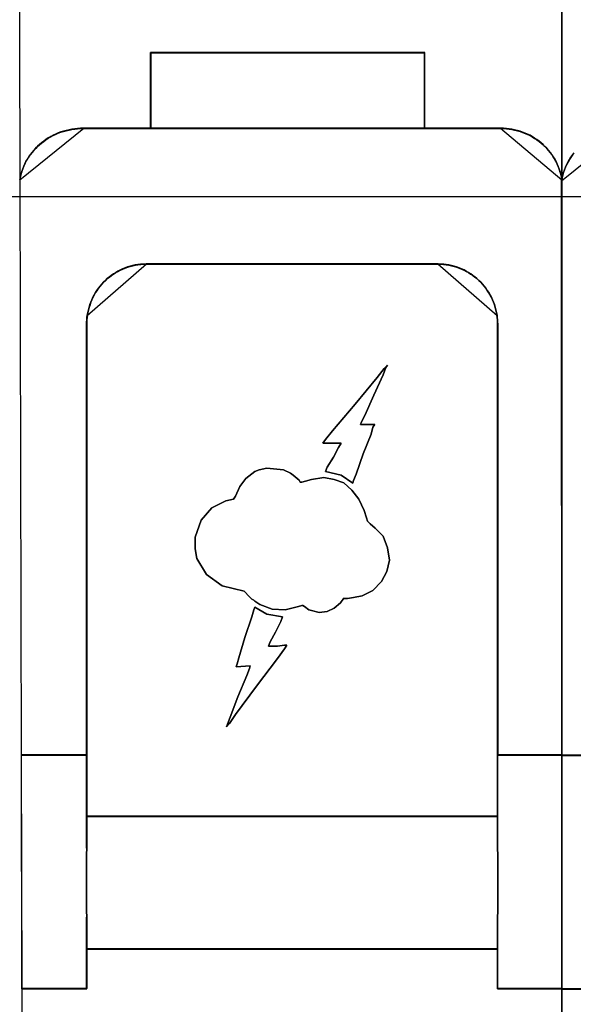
# Model space of a CAD drawing. Header units: millimetres. Extents: x 203 to 3426, y 719 to 2381.
# Tile 171 of 185: x 3380.36 to 3382.26, y 2291.27 to 2294.64. Entities that reach past the tile are written whole.
import ezdxf

# ---------------------------------------------------------------- set-up
doc = ezdxf.new("R2010")
doc.units = ezdxf.units.MM
doc.layers.add('45', color=7, linetype='Continuous')
doc.layers.add('E_Legrand_obudowy', color=7, linetype='Continuous')

# ---------------------------------------------------------------- blocks, each defined once
blk = doc.blocks.new('XL3 160 wnękowa 6x24M')
at = {"layer": 'E_Legrand_obudowy'}
blk.add_lwpolyline([(-215.641, -325.091), (215.545, -325.091), (215.545, -370.033), (-215.641, -370.033), (-215.641, -325.091)], dxfattribs=at)
blk = doc.blocks.new('ON300 T1+T2 - 4P')
at = {"layer": '45', "color": 7}
for points in [[(35.96491, 37.085875), (35.99208, 22.921649), (36.013815, 23.009694), (36.03555, 23.097739), (36.057286, 23.185784), (36.089889, 23.268326), (36.122492, 23.356371), (36.160529, 23.438913), (36.198566, 23.515953), (36.247471, 23.592992), (36.290942, 23.670031), (36.345281, 23.741568), (36.399619, 23.813104), (36.459392, 23.879138), (36.519164, 23.945171), (36.578937, 24.011205), (36.649577, 24.071736), (36.714783, 24.126764), (36.790858, 24.181792), (36.861498, 24.23682), (36.937572, 24.286345), (37.01908, 24.330368), (37.100588, 24.37439), (37.182096, 24.41291), (37.269038, 24.45143), (37.355979, 24.484447), (37.442921, 24.511961), (37.535297, 24.533972), (37.627673, 24.555983), (37.720048, 24.577994), (37.817858, 24.589), (37.910233, 24.600006), (38.008043, 24.605508), (38.105853, 24.611011), (40.333737, 24.611011), (40.333737, 26.861659), (40.333737, 27.114788), (40.333737, 27.114788), (49.419157, 27.114788), (49.419157, 24.611011), (51.94047, 24.611011), (52.038279, 24.605508), (52.130655, 24.600006), (52.223031, 24.589), (52.315406, 24.577994), (52.402348, 24.555983), (52.494724, 24.533972), (52.581666, 24.511961), (52.663174, 24.478944), (52.750116, 24.445927), (52.831624, 24.41291), (52.913131, 24.37439), (52.989206, 24.330368), (53.06528, 24.280843), (53.141354, 24.231317), (53.211994, 24.181792), (53.2772, 24.126764), (53.347841, 24.066233), (53.407613, 24.005702), (53.472819, 23.945171), (53.527158, 23.879138), (53.586931, 23.807601), (53.635835, 23.736065), (53.68474, 23.664528), (53.733645, 23.587489), (53.777116, 23.51045), (53.815153, 23.427908), (53.847756, 23.345365), (53.880359, 23.262823), (53.907529, 23.174778), (53.934698, 23.086734), (53.956433, 22.998689), (53.972735, 22.910644), (53.967301, 37.09688)], [(53.95661, 37.096724), (53.962044, 22.909533), (53.962044, 22.876514), (53.978346, 22.970068), (54.000081, 23.058119), (54.021817, 23.14617), (54.05442, 23.234221), (54.087024, 23.322272), (54.125061, 23.404819), (54.168532, 23.487367), (54.212003, 23.564411), (54.260908, 23.641456), (54.309813, 23.712997), (54.364152, 23.790042)], [(54.36579, 23.795837), (54.311222, 23.718304), (54.26211, 23.646309), (54.212999, 23.568775), (54.169344, 23.491242), (54.12569, 23.408171), (54.087492, 23.325099), (54.054751, 23.23649), (54.02201, 23.147881), (54.000183, 23.059271), (53.978355, 22.970662), (53.961985, 22.876514), (56.111973, 24.609936)], [(54.364095, 23.800988), (54.309756, 23.723946), (54.26085, 23.652406), (54.211945, 23.575363), (54.168474, 23.498321), (54.125002, 23.415775), (54.086965, 23.333229), (54.054362, 23.24518), (54.021758, 23.157132), (54.000022, 23.069083), (53.978287, 22.981034), (53.961985, 22.887482), (53.961985, 22.887482), (53.961985, 3.841431), (53.961985, 3.830425), (56.200759, 3.830425)], [(54.36927, 23.796019), (54.314958, 23.719016), (54.266077, 23.647514), (54.217196, 23.570511), (54.173746, 23.493508), (54.130296, 23.411005), (54.092278, 23.328502), (54.059691, 23.240499), (54.027103, 23.152496), (54.005378, 23.064493), (53.983654, 22.97649), (53.96736, 22.882987), (53.96736, 22.882987), (53.96736, 3.846815), (53.96736, 3.835814), (56.20502, 3.835814)], [(71.969869, -21.886793), (71.964435, -7.445503), (71.964435, -3.902573), (69.83978, -3.902573), (69.83978, -2.587728), (69.83978, -2.587728), (59.216507, -2.587728), (58.227537, -2.587728), (56.206126, -2.587728), (56.206126, -3.902573), (53.96736, -3.902573), (53.96736, -7.4345), (53.972794, -21.870289)]]:
    blk.add_lwpolyline(points, dxfattribs=at)
at = {"layer": '45', "color": 59}
for points in [[(53.972735, 22.910644), (53.95661, 41.125049), (53.972735, 22.910644)], [(38.104031, 24.620714), (51.942788, 24.620714), (38.104031, 24.620714)], [(53.961985, 22.921421), (53.98886, -41.901384), (53.961985, 22.921421)], [(40.178769, 20.121002), (49.868049, 20.121002), (40.178769, 20.121002)]]:
    blk.add_lwpolyline(points, close=True, dxfattribs=at)
at = {"layer": '45', "color": 7}
for points in [[(40.33106, 27.12295), (49.427302, 27.12295), (40.33106, 27.12295)], [(40.33106, 26.858895), (40.33106, 27.12295), (40.33106, 26.858895)], [(49.421927, 24.609936), (49.421927, 27.12295), (40.33106, 27.12295), (40.33106, 26.868887), (40.33106, 24.609936), (49.421927, 24.609936)], [(49.418343, 24.613529), (49.418343, 27.117561), (40.336435, 27.117561), (40.336435, 26.864406), (40.336435, 24.613529), (49.418343, 24.613529)], [(49.411177, 24.609936), (49.411177, 27.12295), (49.411177, 24.609936)], [(40.33106, 24.609936), (40.33106, 26.869672), (40.33106, 24.609936)], [(38.114781, 24.620714), (38.016539, 24.61518), (37.918297, 24.609646), (37.820055, 24.598577), (37.727271, 24.587509), (37.634488, 24.565372), (37.541704, 24.543235), (37.44892, 24.521098), (37.356136, 24.487893), (37.26881, 24.454688), (37.186942, 24.421483), (37.099616, 24.382743), (37.017748, 24.33847), (36.941337, 24.288662), (36.864927, 24.238854), (36.788517, 24.189046), (36.717565, 24.133704), (36.646612, 24.072827), (36.581118, 24.011951), (36.515623, 23.951075), (36.455587, 23.884664), (36.39555, 23.81272), (36.340971, 23.740775), (36.29185, 23.66883), (36.24273, 23.591351), (36.199067, 23.513872), (36.155404, 23.430859), (36.117198, 23.347846), (36.084451, 23.264833), (36.057162, 23.176286), (36.029872, 23.087738), (36.008041, 22.999191), (35.991667, 22.910644), (38.114781, 24.620714)], [(40.181272, 20.11922), (49.86464, 20.11922), (49.957017, 20.113717), (50.049395, 20.108214), (50.136339, 20.097208), (50.223283, 20.086202), (50.310227, 20.06419), (50.397171, 20.042178), (50.47868, 20.020166), (50.565624, 19.987147), (50.6417, 19.954129), (50.72321, 19.921111), (50.799286, 19.877086), (50.875362, 19.838565), (50.946003, 19.789038), (51.016645, 19.73951), (51.087287, 19.689983), (51.152495, 19.634952), (51.217703, 19.574419), (51.277477, 19.513885), (51.337251, 19.453352), (51.39159, 19.381812), (51.44593, 19.315775), (51.494836, 19.244236), (51.543742, 19.172696), (51.587214, 19.095653), (51.630686, 19.018611), (51.668724, 18.936065), (51.701328, 18.853519), (51.733932, 18.770974), (51.761102, 18.682925), (51.782838, 18.600379), (51.804574, 18.506827), (51.820876, 18.418778), (51.826309, 18.341736), (51.837177, 18.270196), (51.837177, 18.193154), (51.842611, 18.116111), (51.842611, 18.116111), (51.842611, 3.841203), (53.972735, 3.841203), (53.972735, 22.920272), (53.956433, 23.008321), (53.934697, 23.09637), (53.907527, 23.184418), (53.880357, 23.272467), (53.847753, 23.355013), (53.815149, 23.437559), (53.777111, 23.520104), (53.733639, 23.597147), (53.684734, 23.67419), (53.635828, 23.745729), (53.586922, 23.817269), (53.527148, 23.888809), (53.472808, 23.954845), (53.4076, 24.015379), (53.347826, 24.075912), (53.277184, 24.136446), (53.211977, 24.191476), (53.141335, 24.241004), (53.065259, 24.290531), (52.989183, 24.340059), (52.913107, 24.384083), (52.831597, 24.422604), (52.750088, 24.455623), (52.663144, 24.488641), (52.581634, 24.521659), (52.49469, 24.543671), (52.402312, 24.565684), (52.315368, 24.587696), (52.222991, 24.598702), (52.130613, 24.609708), (52.038235, 24.615211), (51.940423, 24.620714), (49.419053, 24.620714), (40.333424, 24.620714), (38.105489, 24.620714), (38.007677, 24.615211), (37.909865, 24.609708), (37.817487, 24.598702), (37.719676, 24.587696), (37.627298, 24.565684), (37.53492, 24.543671), (37.442542, 24.521659), (37.355598, 24.494144), (37.268655, 24.461126), (37.181711, 24.422604), (37.100201, 24.384083), (37.018691, 24.340059), (36.937181, 24.296034), (36.861105, 24.246507), (36.790464, 24.191476), (36.714388, 24.136446), (36.64918, 24.081415), (36.578538, 24.020882), (36.518764, 23.954845), (36.45899, 23.888809), (36.399216, 23.822772), (36.344877, 23.751232), (36.290537, 23.679693), (36.247065, 23.60265), (36.198159, 23.525607), (36.160121, 23.448565), (36.122083, 23.366019), (36.089479, 23.27797), (36.056875, 23.195425), (36.035139, 23.107376), (36.013403, 23.019327), (35.991667, 22.931278), (36.035139, 3.841203), (38.208735, 3.841203), (38.208735, 18.116111), (38.208735, 18.116111), (38.208735, 18.193154), (38.214169, 18.270196), (38.219603, 18.341736), (38.230471, 18.418778), (38.246772, 18.506827), (38.268508, 18.600379), (38.290244, 18.682925), (38.317414, 18.770974), (38.344584, 18.853519), (38.382622, 18.936065), (38.42066, 19.018611), (38.458698, 19.095653), (38.50217, 19.172696), (38.551076, 19.244236), (38.599982, 19.315775), (38.654322, 19.381812), (38.708661, 19.453352), (38.768435, 19.513885), (38.833643, 19.574419), (38.893417, 19.634952), (38.964059, 19.689983), (39.029267, 19.73951), (39.099909, 19.789038), (39.175984, 19.838565), (39.246626, 19.877086), (39.328136, 19.921111), (39.404212, 19.954129), (39.485722, 19.987147), (39.567232, 20.020166), (39.654175, 20.042178), (39.735685, 20.06419), (39.822629, 20.086202), (39.909573, 20.097208), (40.001951, 20.108214), (40.088895, 20.113717), (40.181272, 20.11922)], [(40.18456, 20.116166), (49.863103, 20.116166), (49.955435, 20.110666), (50.047767, 20.105166), (50.134667, 20.094166), (50.221568, 20.083165), (50.308468, 20.061164), (50.395369, 20.039164), (50.476838, 20.017163), (50.563738, 19.984162), (50.639776, 19.951161), (50.721245, 19.918159), (50.797283, 19.874158), (50.873321, 19.835656), (50.943928, 19.786155), (51.014535, 19.736653), (51.085141, 19.687151), (51.150317, 19.632149), (51.215492, 19.571647), (51.275236, 19.511145), (51.33498, 19.450643), (51.389293, 19.37914), (51.443606, 19.313138), (51.492487, 19.241636), (51.541369, 19.170133), (51.584819, 19.09313), (51.628269, 19.016128), (51.666288, 18.933625), (51.698876, 18.851122), (51.731464, 18.768619), (51.75862, 18.680616), (51.780345, 18.598113), (51.80207, 18.504609), (51.818364, 18.416606), (51.823796, 18.339604), (51.834658, 18.268101), (51.834658, 18.191098), (51.840089, 18.114096), (51.840089, 3.846592), (53.969152, 3.846592), (53.969152, 22.915765), (53.952858, 23.003768), (53.931133, 23.091771), (53.903976, 23.179775), (53.87682, 23.267778), (53.844232, 23.350281), (53.811644, 23.432784), (53.773625, 23.515286), (53.730175, 23.592289), (53.681294, 23.669292), (53.632412, 23.740794), (53.583531, 23.812297), (53.523787, 23.883799), (53.469474, 23.949802), (53.404298, 24.010304), (53.344554, 24.070806), (53.273948, 24.131308), (53.208772, 24.18631), (53.138166, 24.235812), (53.062128, 24.285314), (52.98609, 24.334815), (52.910052, 24.378817), (52.828583, 24.417318), (52.747113, 24.450319), (52.660213, 24.483321), (52.578744, 24.516322), (52.491843, 24.538323), (52.399511, 24.560323), (52.312611, 24.582324), (52.220279, 24.593324), (52.127947, 24.604325), (52.035616, 24.609825), (51.937852, 24.615325), (49.417738, 24.615325), (40.336636, 24.615325), (38.109811, 24.615325), (38.012048, 24.609825), (37.914284, 24.604325), (37.821953, 24.593324), (37.72419, 24.582324), (37.631858, 24.560323), (37.539526, 24.538323), (37.447194, 24.516322), (37.360294, 24.488821), (37.273393, 24.45582), (37.186493, 24.417318), (37.105024, 24.378817), (37.023554, 24.334815), (36.942085, 24.290814), (36.866047, 24.241312), (36.795441, 24.18631), (36.719403, 24.131308), (36.654227, 24.076306), (36.583621, 24.015804), (36.523877, 23.949802), (36.464132, 23.883799), (36.404388, 23.817797), (36.350076, 23.746295), (36.295763, 23.674792), (36.252312, 23.597789), (36.203431, 23.520787), (36.165412, 23.443784), (36.127393, 23.361281), (36.094805, 23.273278), (36.062218, 23.190775), (36.040492, 23.102772), (36.018767, 23.014769), (35.997042, 22.926766), (36.040492, 3.846592), (38.213005, 3.846592), (38.213005, 18.114096), (38.213005, 18.191098), (38.218436, 18.268101), (38.223868, 18.339604), (38.23473, 18.416606), (38.251024, 18.504609), (38.272749, 18.598113), (38.294474, 18.680616), (38.321631, 18.768619), (38.348787, 18.851122), (38.386806, 18.933625), (38.424825, 19.016128), (38.462844, 19.09313), (38.506294, 19.170133), (38.555176, 19.241636), (38.604057, 19.313138), (38.65837, 19.37914), (38.712683, 19.450643), (38.772427, 19.511145), (38.837602, 19.571647), (38.897346, 19.632149), (38.967953, 19.687151), (39.033128, 19.736653), (39.103735, 19.786155), (39.179773, 19.835656), (39.25038, 19.874158), (39.331849, 19.918159), (39.407887, 19.951161), (39.489356, 19.984162), (39.570825, 20.017163), (39.657726, 20.039164), (39.739195, 20.061164), (39.826095, 20.083165), (39.912996, 20.094166), (40.005328, 20.105166), (40.092228, 20.110666), (40.18456, 20.116166)], [(53.972735, 22.910644), (53.956366, 22.999191), (53.93454, 23.087738), (53.907258, 23.176286), (53.879976, 23.264833), (53.847238, 23.347846), (53.814499, 23.430859), (53.776304, 23.513872), (53.732653, 23.591351), (53.683545, 23.66883), (53.634438, 23.740775), (53.58533, 23.81272), (53.525309, 23.884664), (53.470745, 23.951075), (53.405268, 24.011951), (53.345248, 24.072827), (53.274315, 24.133704), (53.208838, 24.189046), (53.137904, 24.238854), (53.061515, 24.288662), (52.985125, 24.33847), (52.908735, 24.382743), (52.826889, 24.421483), (52.745043, 24.454688), (52.65774, 24.487893), (52.575894, 24.521098), (52.488592, 24.543235), (52.395833, 24.565372), (52.30853, 24.587509), (52.215771, 24.598577), (52.123012, 24.609646), (52.030253, 24.61518), (51.932038, 24.620714), (53.972735, 22.910644)], [(51.844247, 3.842125), (51.844247, 18.117786), (51.844247, 18.117786), (51.838812, 18.194833), (51.838812, 18.27188), (51.827942, 18.343423), (51.822507, 18.42047), (51.806202, 18.508523), (51.784462, 18.60208), (51.762722, 18.68463), (51.735548, 18.772683), (51.702938, 18.855234), (51.670328, 18.937784), (51.632283, 19.020334), (51.588804, 19.09738), (51.545324, 19.174427), (51.49641, 19.245971), (51.447495, 19.317514), (51.393145, 19.383554), (51.338796, 19.455098), (51.279011, 19.515634), (51.219227, 19.576171), (51.154007, 19.636708), (51.088788, 19.691741), (51.018134, 19.741271), (50.947479, 19.790801), (50.876825, 19.840331), (50.800735, 19.878855), (50.724646, 19.922881), (50.643122, 19.955901), (50.567032, 19.988921), (50.480073, 20.021941), (50.398549, 20.043955), (50.31159, 20.065968), (50.22463, 20.087982), (50.137671, 20.098988), (50.050712, 20.109995), (49.958318, 20.115498), (49.865923, 20.121002), (40.180835, 20.121002), (40.088441, 20.115498), (40.001482, 20.109995), (39.909087, 20.098988), (39.822128, 20.087982), (39.735169, 20.065968), (39.653645, 20.043955), (39.566685, 20.021941), (39.485161, 19.988921), (39.403637, 19.955901), (39.327547, 19.922881), (39.246023, 19.878855), (39.175369, 19.840331), (39.099279, 19.790801), (39.028625, 19.741271), (38.963405, 19.691741), (38.892751, 19.636708), (38.832966, 19.576171), (38.767747, 19.515634), (38.707963, 19.455098), (38.653613, 19.383554), (38.599263, 19.317514), (38.550349, 19.245971), (38.501434, 19.174427), (38.457955, 19.09738), (38.41991, 19.020334), (38.381865, 18.937784), (38.343821, 18.855234), (38.316646, 18.772683), (38.289471, 18.68463), (38.267731, 18.60208), (38.245991, 18.508523), (38.229687, 18.42047), (38.218817, 18.343423), (38.213382, 18.27188), (38.207947, 18.194833), (38.207947, 18.117786), (38.207947, 18.117786), (38.207947, 3.842125), (38.207947, 1.811393), (40.22975, 1.811393), (41.218911, 1.811393), (51.844247, 1.811393), (51.844247, 3.842125)], [(51.838872, 3.846517), (51.838872, 18.115176), (51.833441, 18.192185), (51.833441, 18.269194), (51.82258, 18.340702), (51.817149, 18.417711), (51.800857, 18.505722), (51.779134, 18.599232), (51.757412, 18.681742), (51.730258, 18.769752), (51.697674, 18.852262), (51.66509, 18.934771), (51.627076, 19.017281), (51.58363, 19.09429), (51.540185, 19.171299), (51.491309, 19.242807), (51.442433, 19.314316), (51.388126, 19.380323), (51.333819, 19.451832), (51.274082, 19.512339), (51.214345, 19.572846), (51.149177, 19.633353), (51.084009, 19.688359), (51.01341, 19.737865), (50.942811, 19.787371), (50.872212, 19.836876), (50.796183, 19.875381), (50.720154, 19.919386), (50.638694, 19.95239), (50.562664, 19.985394), (50.475774, 20.018397), (50.394314, 20.0404), (50.307423, 20.062403), (50.220532, 20.084405), (50.133641, 20.095406), (50.046751, 20.106408), (49.954429, 20.111908), (49.862108, 20.117409), (40.184655, 20.117409), (40.092333, 20.111908), (40.005443, 20.106408), (39.913121, 20.095406), (39.826231, 20.084405), (39.73934, 20.062403), (39.65788, 20.0404), (39.570989, 20.018397), (39.489529, 19.985394), (39.408069, 19.95239), (39.33204, 19.919386), (39.25058, 19.875381), (39.179981, 19.836876), (39.103952, 19.787371), (39.033353, 19.737865), (38.968185, 19.688359), (38.897586, 19.633353), (38.837849, 19.572846), (38.772681, 19.512339), (38.712943, 19.451832), (38.658637, 19.380323), (38.60433, 19.314316), (38.555454, 19.242807), (38.506578, 19.171299), (38.463133, 19.09429), (38.425118, 19.017281), (38.387103, 18.934771), (38.349088, 18.852262), (38.321935, 18.769752), (38.294782, 18.681742), (38.273059, 18.599232), (38.251336, 18.505722), (38.235044, 18.417711), (38.224183, 18.340702), (38.218752, 18.269194), (38.213322, 18.192185), (38.213322, 18.115176), (38.213322, 3.846517), (38.213322, 1.816781), (40.233531, 1.816781), (41.221913, 1.816781), (51.838872, 1.816781), (51.838872, 3.846517)], [(40.189519, 20.121002), (40.096702, 20.115467), (40.009345, 20.109933), (39.916529, 20.098865), (39.829172, 20.087796), (39.741815, 20.065659), (39.659917, 20.043523), (39.57256, 20.021386), (39.490663, 19.988181), (39.408766, 19.954975), (39.332329, 19.92177), (39.250431, 19.877496), (39.179454, 19.838757), (39.103017, 19.788949), (39.032039, 19.739141), (38.966521, 19.689333), (38.895544, 19.633991), (38.835486, 19.573115), (38.769968, 19.512239), (38.70991, 19.451362), (38.655312, 19.379418), (38.600714, 19.313007), (38.551576, 19.241062), (38.502437, 19.169118), (38.458759, 19.091639), (38.42054, 19.01416), (38.382321, 18.931147), (38.344103, 18.848134), (38.316804, 18.76512), (38.289505, 18.676573), (38.267665, 18.59356), (38.245826, 18.499478), (38.229447, 18.410931), (40.189519, 20.121002)], [(51.822747, 18.410931), (51.806368, 18.499478), (51.78453, 18.59356), (51.762691, 18.676573), (51.735394, 18.76512), (51.702636, 18.848134), (51.669879, 18.931147), (51.631662, 19.01416), (51.587985, 19.091639), (51.544308, 19.169118), (51.495172, 19.241062), (51.446036, 19.313007), (51.39144, 19.379418), (51.336844, 19.451362), (51.276789, 19.512239), (51.216734, 19.573115), (51.151219, 19.633991), (51.085704, 19.689333), (51.014729, 19.739141), (50.943755, 19.788949), (50.87278, 19.838757), (50.796346, 19.877496), (50.719912, 19.92177), (50.638019, 19.954975), (50.561585, 19.988181), (50.474231, 20.021386), (50.392338, 20.043523), (50.304985, 20.065659), (50.217631, 20.087796), (50.130278, 20.098865), (50.042925, 20.109933), (49.950112, 20.115467), (49.857299, 20.121002), (51.822747, 18.410931)], [(38.240197, 18.421709), (38.224072, 18.342149), (38.216009, 18.268273), (38.207947, 18.188713), (38.207947, 18.109154), (38.240197, 18.421709)], [(51.844247, 18.109154), (51.836184, 18.188713), (51.836184, 18.268273), (51.820059, 18.342149), (51.811997, 18.421709), (51.844247, 18.109154)], [(38.207947, 18.119932), (38.207947, 18.119932), (38.207947, 18.119932)], [(38.207947, 0.762358), (38.207947, 18.119932), (38.207947, 0.762358)], [(51.833497, 18.119932), (51.833497, 18.119932), (51.833497, 18.119932)], [(51.833497, 0.762358), (51.833497, 18.119932), (51.833497, 0.762358)], [(46.651971, 13.119016), (47.032664, 12.860387), (47.059856, 12.948431), (47.146872, 13.152032), (47.375288, 13.828867), (47.641773, 14.478189), (47.701596, 14.709304), (47.761419, 14.797347), (47.293711, 14.797347), (47.320903, 14.885391), (47.435111, 15.094495), (47.728788, 15.77133), (48.04422, 16.448165), (48.136674, 16.684783), (48.191058, 16.767324), (48.076851, 16.651766), (47.842996, 16.354619), (47.119679, 15.474183), (46.358293, 14.593746), (46.129877, 14.302102), (46.042862, 14.181042), (46.129877, 14.181042), (46.331101, 14.181042), (46.532324, 14.181042), (46.651971, 14.181042), (46.564955, 14.032468), (46.390924, 13.71331), (46.189701, 13.388649), (46.129877, 13.240076), (46.651971, 13.119016)], [(46.739983, 12.862741), (46.419472, 12.978292), (46.077233, 13.038819), (45.669805, 12.978292), (45.463374, 12.917766), (45.349294, 12.890253), (45.289538, 12.890253), (45.262376, 12.95078), (45.061378, 13.121356), (44.969028, 13.181883), (44.735436, 13.302936), (44.186766, 13.35796), (43.926012, 13.302936), (43.78477, 13.242409), (43.491422, 13.011307), (43.284992, 12.741688), (43.14375, 12.422546), (43.083994, 12.329005), (42.82324, 12.273981), (42.361488, 12.042878), (42.008383, 11.624693), (41.807385, 11.068947), (41.807385, 10.683777), (41.867141, 10.359133), (42.182219, 9.830899), (42.70916, 9.451231), (43.431666, 9.275153), (43.610934, 9.093573), (43.69242, 9.011036), (43.752176, 8.978021), (43.78477, 8.950509), (43.953174, 8.834958), (44.360602, 8.686392), (44.795192, 8.65888), (45.235214, 8.774431), (45.349294, 8.807446), (45.376456, 8.807446), (45.436212, 8.774431), (45.577454, 8.65888), (45.669805, 8.631368), (45.925126, 8.570841), (46.191313, 8.598353), (46.419472, 8.713904), (46.625903, 8.889982), (46.653065, 8.922997), (46.712821, 9.011036), (46.712821, 9.038548), (46.859495, 9.038548), (47.060493, 9.071563), (47.348409, 9.126587), (47.701513, 9.302665), (47.983997, 9.599797), (48.163265, 9.92444), (48.250183, 10.304108), (48.190427, 10.716791), (48.043753, 11.096459), (47.782999, 11.360576), (47.609163, 11.509142), (47.527677, 11.597181), (47.495083, 11.712732), (47.408165, 11.949337), (47.234329, 12.329005), (47.000737, 12.626136), (46.739983, 12.862741)], [(44.70835, 8.423969), (44.186744, 8.512024), (43.784673, 8.748674), (43.752073, 8.660618), (43.692306, 8.423969), (43.45867, 7.74704), (43.257634, 7.070112), (43.197867, 6.866483), (43.1707, 6.772924), (43.632538, 6.805945), (43.610805, 6.717889), (43.518437, 6.48124), (43.225034, 5.776794), (42.969664, 5.099866), (42.88273, 4.86872), (42.85013, 4.780664), (42.942497, 4.896237), (43.143533, 5.187922), (43.839007, 6.13452), (44.534482, 7.042595), (44.768118, 7.3673), (44.849618, 7.482873), (44.768118, 7.482873), (44.534482, 7.449852), (44.333446, 7.449852), (44.241078, 7.449852), (44.300846, 7.60395), (44.474714, 7.923152), (44.648583, 8.275375), (44.70835, 8.423969)], [(38.218697, 3.851981), (36.036459, 3.851981), (38.218697, 3.851981)], [(38.218697, 1.819673), (38.218697, 3.851981), (36.036459, 3.851981), (36.052825, -3.897225), (38.218697, -3.897225), (38.218697, -2.586414), (38.218697, -1.539968), (38.218697, -1.534461), (38.213241, -1.303141), (38.213241, 0.552923), (38.218697, 0.762212), (38.218697, 0.76772), (38.218697, 1.819673)], [(38.213322, 1.818436), (38.213322, 3.848388), (36.040042, 3.848388), (36.056342, -3.891836), (38.213322, -3.891836), (38.213322, -2.582544), (38.213322, -1.537311), (38.213322, -1.53181), (38.207889, -1.300759), (38.207889, 0.553154), (38.213322, 0.762201), (38.213322, 0.767702), (38.213322, 1.818436)], [(53.972735, 3.851981), (51.833497, 3.851981), (53.972735, 3.851981)], [(53.97811, -3.897225), (53.972653, 3.840966), (53.972653, 3.851981), (51.833497, 3.851981), (51.833497, 1.819673), (51.833497, 0.76772), (51.833497, 0.762212), (51.838954, 0.530893), (51.838954, -1.325172), (51.833497, -1.534461), (51.833497, -1.539968), (51.833497, -2.586414), (51.833497, -3.897225), (53.97811, -3.897225)], [(53.974527, -3.891836), (53.969092, 3.837386), (53.969092, 3.848388), (51.838872, 3.848388), (51.838872, 1.818436), (51.838872, 0.767702), (51.838872, 0.762201), (51.844306, 0.531149), (51.844306, -1.322764), (51.838872, -1.53181), (51.838872, -1.537311), (51.838872, -2.582544), (51.838872, -3.891836), (53.974527, -3.891836)], [(56.210514, 3.841203), (53.961985, 3.841203), (56.210514, 3.841203)], [(53.961985, 3.841203), (53.967442, -3.896869), (53.967442, -3.913391), (56.215889, -3.913391), (56.215889, -2.597093), (56.215889, -1.556171), (56.210432, -1.545156), (56.204974, -1.31384), (56.204974, 0.536688), (56.210432, 0.751482), (56.210432, 0.756989), (56.215889, 1.803419), (56.210432, 3.841203), (53.961985, 3.841203)], [(53.96736, 3.83761), (53.972791, -3.893292), (53.972791, -3.909799), (56.210514, -3.909799), (56.210514, -2.59472), (56.210514, -1.554763), (56.205083, -1.543758), (56.199652, -1.312656), (56.199652, 0.536158), (56.205083, 0.750752), (56.205083, 0.756254), (56.210514, 1.801715), (56.205083, 3.83761), (53.96736, 3.83761)], [(51.849622, -1.325394), (51.849622, 0.532275), (51.844187, 0.763795), (51.844187, 0.769307), (51.844187, 1.82217), (41.218945, 1.82217), (40.229792, 1.82217), (38.208007, 1.82217), (38.208007, 0.769307), (38.208007, 0.763795), (38.202572, 0.554325), (38.202572, -1.303345), (38.208007, -1.534865), (38.208007, -1.540377), (38.208007, -2.587728), (40.229792, -2.587728), (41.218945, -2.587728), (51.844187, -2.587728), (51.844187, -1.540377), (51.844187, -1.534865), (51.849622, -1.325394)], [(38.207947, 1.82217), (51.844247, 1.82217), (38.207947, 1.82217)], [(51.844247, -1.323859), (51.844247, 0.530784), (51.838816, 0.761927), (51.838816, 0.76743), (51.838816, 1.818578), (41.221944, 1.818578), (40.23357, 1.818578), (38.213377, 1.818578), (38.213377, 0.76743), (38.213377, 0.761927), (38.207947, 0.552798), (38.207947, -1.301845), (38.213377, -1.532987), (38.213377, -1.538491), (38.213377, -2.584135), (40.23357, -2.584135), (41.221944, -2.584135), (51.838816, -2.584135), (51.838816, -1.538491), (51.838816, -1.532987), (51.844247, -1.323859)], [(40.228936, 1.82217), (40.228936, 1.82217), (40.228936, 1.82217)], [(40.228936, 1.82217), (40.228936, 1.82217)], [(41.216139, 1.82217), (41.216139, 1.82217), (41.216139, 1.82217)], [(41.216139, 1.82217), (41.216139, 1.82217)], [(38.218697, 0.76595), (38.202572, 0.556099), (38.202572, -1.304955), (38.218697, -1.536897), (38.218697, 0.76595)], [(38.207947, 0.756969), (38.207947, 0.773136), (38.207947, 0.756969)], [(51.833497, 0.773136), (51.833497, 0.756969), (51.833497, 0.773136)], [(51.833497, -1.536897), (51.849622, -1.327045), (51.849622, 0.534009), (51.833497, 0.76595), (51.833497, -1.536897)], [(38.207947, -1.526119), (38.207947, -1.542285), (38.207947, -1.526119)], [(38.207947, -3.897225), (38.207947, -1.531508), (38.207947, -3.897225)], [(51.833497, -1.542285), (51.833497, -1.526119), (51.833497, -1.542285)], [(51.833497, -3.897225), (51.833497, -1.531508), (51.833497, -3.897225)], [(51.839966, -3.891521), (51.839966, -2.582339), (41.221478, -2.582339), (40.232953, -2.582339), (38.212453, -2.582339), (38.212453, -3.891521), (36.056167, -3.891521), (36.061598, -7.439514), (53.974527, -7.439514), (53.974527, -3.908023), (53.974527, -3.891521), (51.839966, -3.891521)], [(38.207947, -2.57695), (51.844247, -2.57695), (38.207947, -2.57695)], [(40.228936, -2.57695), (40.228936, -2.57695), (40.228936, -2.57695)], [(40.228936, -2.57695), (40.228936, -2.57695)], [(41.216139, -2.57695), (41.216139, -2.57695), (41.216139, -2.57695)], [(41.216139, -2.57695), (41.216139, -2.57695)], [(38.218697, -3.886447), (36.052584, -3.886447), (38.218697, -3.886447)], [(53.97811, -3.886447), (51.833497, -3.886447), (53.97811, -3.886447)], [(56.215889, -3.902614), (53.96736, -3.902614), (56.215889, -3.902614)]]:
    blk.add_lwpolyline(points, close=True, dxfattribs=at)
at = {"layer": '45', "color": 139}
for points in [[(47.761419, 14.797347), (47.701596, 14.709304), (47.641773, 14.478189), (47.375288, 13.828867), (47.146872, 13.152032), (47.059856, 12.948431), (47.032664, 12.860387), (46.651971, 13.119016), (46.129877, 13.240076), (46.189701, 13.388649), (46.390924, 13.71331), (46.564955, 14.032468), (46.651971, 14.181042), (46.532324, 14.181042), (46.331101, 14.181042), (46.129877, 14.181042), (46.042862, 14.181042), (46.129877, 14.302102), (46.358293, 14.593746), (47.119679, 15.474183), (47.842996, 16.354619), (48.076851, 16.651766), (48.191058, 16.767324), (48.136674, 16.684783), (48.04422, 16.448165), (47.728788, 15.77133), (47.435111, 15.094495), (47.320903, 14.885391), (47.293711, 14.797347), (47.761419, 14.797347)], [(46.651971, 13.119016), (47.032664, 12.860387), (47.059856, 12.948431), (47.146872, 13.152032), (47.375288, 13.828867), (47.641773, 14.478189), (47.701596, 14.709304), (47.761419, 14.797347), (47.293711, 14.797347), (47.320903, 14.885391), (47.435111, 15.094495), (47.728788, 15.77133), (48.04422, 16.448165), (48.136674, 16.684783), (48.191058, 16.767324), (48.076851, 16.651766), (47.842996, 16.354619), (47.119679, 15.474183), (46.358293, 14.593746), (46.129877, 14.302102), (46.042862, 14.181042), (46.129877, 14.181042), (46.331101, 14.181042), (46.532324, 14.181042), (46.651971, 14.181042), (46.564955, 14.032468), (46.390924, 13.71331), (46.189701, 13.388649), (46.129877, 13.240076), (46.651971, 13.119016)], [(43.431666, 9.275153), (42.70916, 9.451231), (42.182219, 9.830899), (41.867141, 10.359133), (41.807385, 10.683777), (41.807385, 11.068947), (42.008383, 11.624693), (42.361488, 12.042878), (42.82324, 12.273981), (43.083994, 12.329005), (43.14375, 12.422546), (43.284992, 12.741688), (43.491422, 13.011307), (43.78477, 13.242409), (43.926012, 13.302936), (44.186766, 13.35796), (44.735436, 13.302936), (44.969028, 13.181883), (45.061378, 13.121356), (45.262376, 12.95078), (45.289538, 12.890253), (45.349294, 12.890253), (45.463374, 12.917766), (45.669805, 12.978292), (46.077233, 13.038819), (46.419472, 12.978292), (46.739983, 12.862741), (47.000737, 12.626136), (47.234329, 12.329005), (47.408165, 11.949337), (47.495083, 11.712732), (47.527677, 11.597181), (47.609163, 11.509142), (47.782999, 11.360576), (48.043753, 11.096459), (48.190427, 10.716791), (48.250183, 10.304108), (48.163265, 9.92444), (47.983997, 9.599797), (47.701513, 9.302665), (47.348409, 9.126587), (47.060493, 9.071563), (46.859495, 9.038548), (46.712821, 9.038548), (46.712821, 9.011036), (46.653065, 8.922997), (46.625903, 8.889982), (46.419472, 8.713904), (46.191313, 8.598353), (45.925126, 8.570841), (45.669805, 8.631368), (45.577454, 8.65888), (45.436212, 8.774431), (45.376456, 8.807446), (45.349294, 8.807446), (45.235214, 8.774431), (44.795192, 8.65888), (44.360602, 8.686392), (43.953174, 8.834958), (43.78477, 8.950509), (43.752176, 8.978021), (43.69242, 9.011036), (43.610934, 9.093573), (43.431666, 9.275153)], [(43.1707, 6.772924), (43.197867, 6.866483), (43.257634, 7.070112), (43.45867, 7.74704), (43.692306, 8.423969), (43.752073, 8.660618), (43.784673, 8.748674), (44.186744, 8.512024), (44.70835, 8.423969), (44.648583, 8.275375), (44.474714, 7.923152), (44.300846, 7.60395), (44.241078, 7.449852), (44.333446, 7.449852), (44.534482, 7.449852), (44.768118, 7.482873), (44.849618, 7.482873), (44.768118, 7.3673), (44.534482, 7.042595), (43.839007, 6.13452), (43.143533, 5.187922), (42.942497, 4.896237), (42.85013, 4.780664), (42.88273, 4.86872), (42.969664, 5.099866), (43.225034, 5.776794), (43.518437, 6.48124), (43.610805, 6.717889), (43.632538, 6.805945), (43.1707, 6.772924)]]:
    blk.add_lwpolyline(points, close=True, dxfattribs=at)
at = {"layer": '45', "color": 254}
for points in [[(46.651971, 13.119016), (47.032664, 12.860387), (47.059856, 12.948431), (47.146872, 13.152032), (47.375288, 13.828867), (47.641773, 14.478189), (47.701596, 14.709304), (47.761419, 14.797347), (47.293711, 14.797347), (47.320903, 14.885391), (47.435111, 15.094495), (47.728788, 15.77133), (48.04422, 16.448165), (48.136674, 16.684783), (48.191058, 16.767324), (48.076851, 16.651766), (47.842996, 16.354619), (47.119679, 15.474183), (46.358293, 14.593746), (46.129877, 14.302102), (46.042862, 14.181042), (46.129877, 14.181042), (46.331101, 14.181042), (46.532324, 14.181042), (46.651971, 14.181042), (46.564955, 14.032468), (46.390924, 13.71331), (46.189701, 13.388649), (46.129877, 13.240076), (46.651971, 13.119016)], [(46.739983, 12.862741), (46.419472, 12.978292), (46.077233, 13.038819), (45.669805, 12.978292), (45.463374, 12.917766), (45.349294, 12.890253), (45.289538, 12.890253), (45.262376, 12.95078), (45.061378, 13.121356), (44.969028, 13.181883), (44.735436, 13.302936), (44.186766, 13.35796), (43.926012, 13.302936), (43.78477, 13.242409), (43.491422, 13.011307), (43.284992, 12.741688), (43.14375, 12.422546), (43.083994, 12.329005), (42.82324, 12.273981), (42.361488, 12.042878), (42.008383, 11.624693), (41.807385, 11.068947), (41.807385, 10.683777), (41.867141, 10.359133), (42.182219, 9.830899), (42.70916, 9.451231), (43.431666, 9.275153), (43.610934, 9.093573), (43.69242, 9.011036), (43.752176, 8.978021), (43.78477, 8.950509), (43.953174, 8.834958), (44.360602, 8.686392), (44.795192, 8.65888), (45.235214, 8.774431), (45.349294, 8.807446), (45.376456, 8.807446), (45.436212, 8.774431), (45.577454, 8.65888), (45.669805, 8.631368), (45.925126, 8.570841), (46.191313, 8.598353), (46.419472, 8.713904), (46.625903, 8.889982), (46.653065, 8.922997), (46.712821, 9.011036), (46.712821, 9.038548), (46.859495, 9.038548), (47.060493, 9.071563), (47.348409, 9.126587), (47.701513, 9.302665), (47.983997, 9.599797), (48.163265, 9.92444), (48.250183, 10.304108), (48.190427, 10.716791), (48.043753, 11.096459), (47.782999, 11.360576), (47.609163, 11.509142), (47.527677, 11.597181), (47.495083, 11.712732), (47.408165, 11.949337), (47.234329, 12.329005), (47.000737, 12.626136), (46.739983, 12.862741)], [(46.739983, 12.862741), (46.419472, 12.978292), (46.077233, 13.038819), (45.669805, 12.978292), (45.463374, 12.917766), (45.349294, 12.890253), (45.289538, 12.890253), (45.262376, 12.95078), (45.061378, 13.121356), (44.969028, 13.181883), (44.735436, 13.302936), (44.186766, 13.35796), (43.926012, 13.302936), (43.78477, 13.242409), (43.491422, 13.011307), (43.284992, 12.741688), (43.14375, 12.422546), (43.083994, 12.329005), (42.82324, 12.273981), (42.361488, 12.042878), (42.008383, 11.624693), (41.807385, 11.068947), (41.807385, 10.683777), (41.867141, 10.359133), (42.182219, 9.830899), (42.70916, 9.451231), (43.431666, 9.275153), (43.610934, 9.093573), (43.69242, 9.011036), (43.752176, 8.978021), (43.78477, 8.950509), (43.953174, 8.834958), (44.360602, 8.686392), (44.795192, 8.65888), (45.235214, 8.774431), (45.349294, 8.807446), (45.376456, 8.807446), (45.436212, 8.774431), (45.577454, 8.65888), (45.669805, 8.631368), (45.925126, 8.570841), (46.191313, 8.598353), (46.419472, 8.713904), (46.625903, 8.889982), (46.653065, 8.922997), (46.712821, 9.011036), (46.712821, 9.038548), (46.859495, 9.038548), (47.060493, 9.071563), (47.348409, 9.126587), (47.701513, 9.302665), (47.983997, 9.599797), (48.163265, 9.92444), (48.250183, 10.304108), (48.190427, 10.716791), (48.043753, 11.096459), (47.782999, 11.360576), (47.609163, 11.509142), (47.527677, 11.597181), (47.495083, 11.712732), (47.408165, 11.949337), (47.234329, 12.329005), (47.000737, 12.626136), (46.739983, 12.862741)], [(44.70835, 8.423969), (44.186744, 8.512024), (43.784673, 8.748674), (43.752073, 8.660618), (43.692306, 8.423969), (43.45867, 7.74704), (43.257634, 7.070112), (43.197867, 6.866483), (43.1707, 6.772924), (43.632538, 6.805945), (43.610805, 6.717889), (43.518437, 6.48124), (43.225034, 5.776794), (42.969664, 5.099866), (42.88273, 4.86872), (42.85013, 4.780664), (42.942497, 4.896237), (43.143533, 5.187922), (43.839007, 6.13452), (44.534482, 7.042595), (44.768118, 7.3673), (44.849618, 7.482873), (44.768118, 7.482873), (44.534482, 7.449852), (44.333446, 7.449852), (44.241078, 7.449852), (44.300846, 7.60395), (44.474714, 7.923152), (44.648583, 8.275375), (44.70835, 8.423969)], [(44.70835, 8.423969), (44.186744, 8.512024), (43.784673, 8.748674), (43.752073, 8.660618), (43.692306, 8.423969), (43.45867, 7.74704), (43.257634, 7.070112), (43.197867, 6.866483), (43.1707, 6.772924), (43.632538, 6.805945), (43.610805, 6.717889), (43.518437, 6.48124), (43.225034, 5.776794), (42.969664, 5.099866), (42.88273, 4.86872), (42.85013, 4.780664), (42.942497, 4.896237), (43.143533, 5.187922), (43.839007, 6.13452), (44.534482, 7.042595), (44.768118, 7.3673), (44.849618, 7.482873), (44.768118, 7.482873), (44.534482, 7.449852), (44.333446, 7.449852), (44.241078, 7.449852), (44.300846, 7.60395), (44.474714, 7.923152), (44.648583, 8.275375), (44.70835, 8.423969)]]:
    blk.add_lwpolyline(points, close=True, dxfattribs=at)
blk = doc.blocks.new('G$C3556625F')
at = {"linetype": 'Continuous', "xscale": 0.103478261, "yscale": 0.103478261, "zscale": 0.103478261}
blk.add_blockref('ON300 T1+T2 - 4P', (-64.3843, 84.5802), dxfattribs=at)
at = {"layer": 'E_Legrand_obudowy', "color": 67, "true_color": 0x727430, "xscale": 0.1, "yscale": 0.1, "zscale": 0.1}
blk.add_blockref('XL3 160 wnękowa 6x24M', (-68.6374, 119.4025), dxfattribs=at)

msp = doc.modelspace()

# ---------------------------------------------------------------- block references
msp.add_blockref('G$C3556625F', (3441.0223, 2207.1429))

doc.saveas('drawing.dxf')
